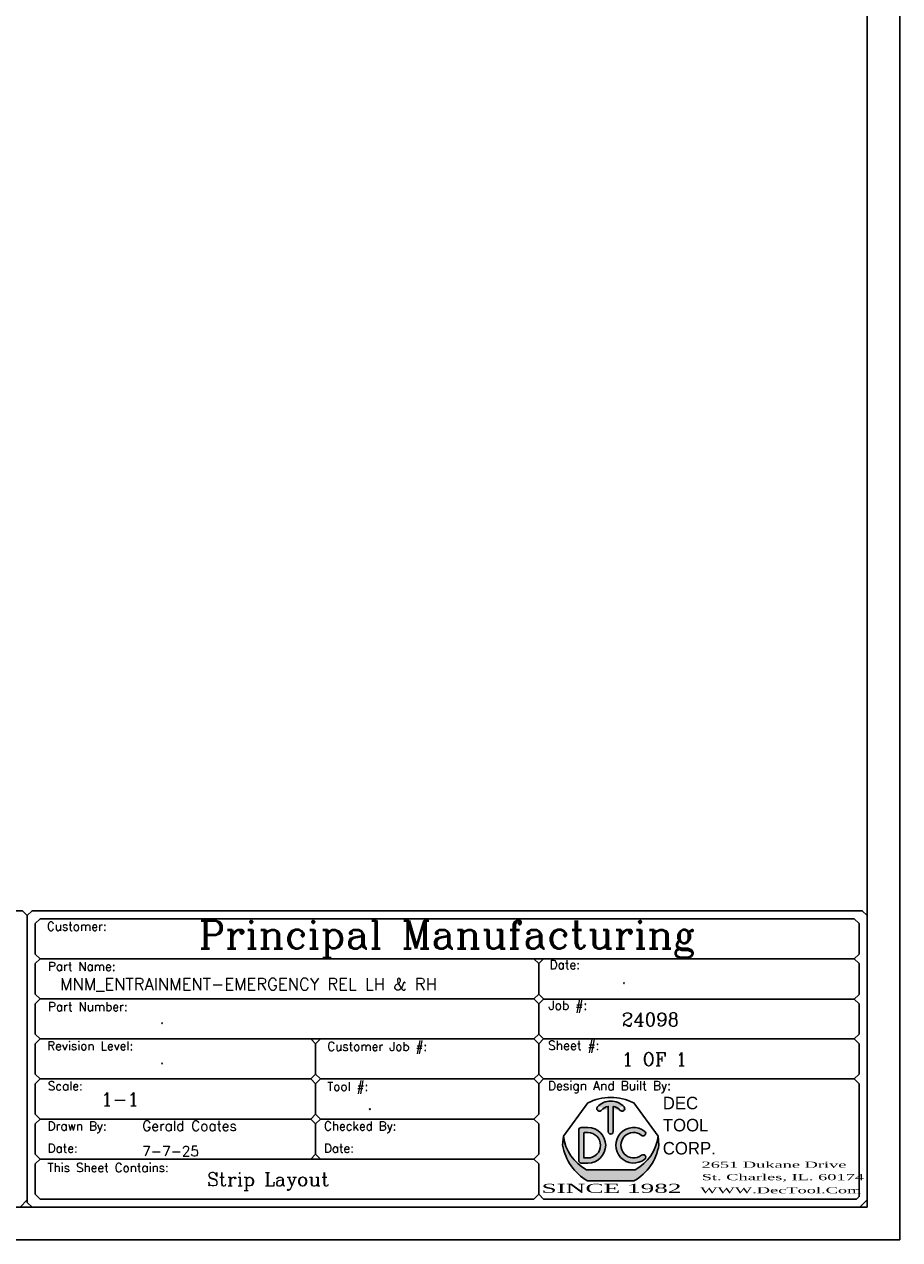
# Model space of a CAD drawing. Header units: inches. Extents: x -59 to 40, y -86 to 20.
# Tile 71 of 75: x 33 to 40, y -14 to -5. Entities that reach past the tile are written whole.
import ezdxf

# ---------------------------------------------------------------- set-up
doc = ezdxf.new("R2010")
doc.units = ezdxf.units.IN
doc.header["$MEASUREMENT"] = 0
doc.layers.add('APP-M-D', color=2, linetype='Continuous')
doc.layers.add('APP-M-S', color=7, linetype='Continuous')
doc.styles.add('C', font='COMPLEX.SHX')
doc.styles.add('DARREN', font='dutchi.ttf')
doc.styles.add('TITTLE', font='vinet.ttf')

# ---------------------------------------------------------------- blocks, each defined once
blk = doc.blocks.new('dm107713')
at = {"layer": 'APP-M-S'}
h = blk.add_hatch(color=5, dxfattribs=at)
edge = h.paths.add_edge_path()
edge.add_arc((-24.274016, 24.771245), 0.3125, 101.536958, 138.1897)
edge.add_arc((-24.553525, 25.021245), 0.0625, 138.1897, 318.1897, ccw=False)
edge.add_arc((-24.274016, 24.771245), 0.4375, 41.81029999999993, 138.1897, ccw=False)
edge.add_arc((-23.994474, 25.021208), 0.0625, -138.1439400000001, 41.85608500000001, ccw=False)
edge.add_arc((-24.274016, 24.771245), 0.3125, 41.791991, 78.46304)
edge.add_line((-24.211516, 25.077431), (-24.211516, 24.458747))
edge.add_arc((-24.274016, 24.458739), 0.0625, -180.0073369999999, 0.0073369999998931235, ccw=False)
edge.add_line((-24.336516, 24.458747), (-24.336516, 25.077431))
h = blk.add_hatch(color=5, dxfattribs=at)
h.paths.add_polyline_path([(-24.83651594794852, 24.55874487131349), (-24.99901594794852, 24.55874487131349, 0.4142135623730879), (-25.06151594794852, 24.49624487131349), (-25.06151594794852, 23.74624487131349, 0.4142135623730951), (-24.99901594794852, 23.68374487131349), (-24.83651594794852, 23.68374487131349, 1)])
h.paths.add_polyline_path([(-24.83651594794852, 23.80874487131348), (-24.92651594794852, 23.80874487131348, -0.4142135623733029), (-24.93651594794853, 23.81874487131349), (-24.93651594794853, 24.42374487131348, -0.4142135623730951), (-24.92651594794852, 24.43374487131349), (-24.83651594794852, 24.43374487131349, -1)], flags=16)
for color, points in [(5, [(-23.43839081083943, 24.46301805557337, 2.079481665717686), (-23.43832624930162, 23.77952329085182, 0.9974867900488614), (-23.51645796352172, 23.87709607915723, -2.078486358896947), (-23.51653168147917, 24.36545254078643, 0.9974776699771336)]), (44, [(-23.09113750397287, 24.12506353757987), (-23.11127244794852, 24.34654737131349), (-23.11127270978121, 24.34654772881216, -0.2467035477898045), (-23.67590065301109, 23.52124487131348), (-24.8721312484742, 23.52124487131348, -0.2467035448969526), (-25.43675927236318, 24.34654766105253), (-25.43675944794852, 24.34654742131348), (-25.45689447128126, 24.12506321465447, 0.2250527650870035), (-24.84472040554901, 23.2462442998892), (-23.70331161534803, 23.24624434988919, 0.2250528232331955)])]:
    blk.add_hatch(color=color, dxfattribs=at).paths.add_polyline_path(points)
at = {"layer": 'APP-M-S', "color": 44}
for p, q in [((-24.840673, 25.160426), (-25.436759, 24.346547)), ((-23.707359, 25.160426), (-23.111272, 24.346547))]:
    blk.add_line(p, q, dxfattribs=at)
at = {"layer": 'APP-M-S'}
for p, q in [((-25.061516, 24.496245), (-25.061516, 23.746245)), ((-24.836516, 24.558745), (-24.999016, 24.558745)), ((-25.436759, 24.346547), (-25.456894, 24.125063)), ((-24.936516, 23.818745), (-24.936516, 24.423745)), ((-24.926516, 24.433745), (-24.836516, 24.433745)), ((-23.111272, 24.346547), (-23.091137, 24.125063)), ((-24.836516, 23.683745), (-24.999016, 23.683745)), ((-24.926516, 23.808745), (-24.836516, 23.808745)), ((-23.6759, 23.521245), (-24.872131, 23.521245))]:
    blk.add_line(p, q, dxfattribs=at)
at = {"layer": 'APP-M-S', "linetype": 'Continuous'}
blk.add_line((-24.84472, 23.246244), (-23.703312, 23.246244), dxfattribs=at)
at = {"layer": 'APP-M-S'}
for points in [[(-24.041026, 24.97950400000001, 1), (-23.947923, 25.062911, 0.4472140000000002), (-24.600109, 25.062911)], [(-24.50694, 24.979578, -0.161305), (-24.336516, 25.077431), (-24.336516, 24.458747, 1.000128), (-24.211516, 24.458747), (-24.211516, 25.077431, -0.161387), (-24.041026, 24.97950400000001)]]:
    blk.add_lwpolyline(points, format="xyb", dxfattribs=at)
at = {"layer": 'APP-M-S', "color": 44}
blk.add_arc((-24.274016, 24.04624500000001), 1.25, 63.04274999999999, 116.9573, dxfattribs=at)
at = {"layer": 'APP-M-S'}
for centre, radius, start, end in [((-24.553525, 25.021245), 0.0625, 138.1897, 318.1897000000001), ((-24.999016, 24.496245), 0.0625, 90.00001999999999, 180), ((-24.836516, 24.121245), 0.4375, 270, 90), ((-23.711516, 24.121245), 0.4375, 51.37019699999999, 308.61381), ((-24.36901600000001, 24.471245), 1.074999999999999, 186.6612, 242.0945000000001), ((-24.926516, 24.423745), 0.01, 90, 180), ((-24.836516, 24.121245), 0.3125, 270, 90), ((-23.711516, 24.121245), 0.3125, 51.39486400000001, 308.5956), ((-24.179016, 24.471245), 1.074999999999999, 297.9055, 353.3388), ((-23.477584, 24.414334), 0.0625, 231.355952, 51.16382899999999), ((-24.224016, 24.331245), 1.25, 189.494, 240.2271), ((-24.324016, 24.331245), 1.25, 299.7729, 350.506), ((-24.999016, 23.746245), 0.0625, 180, 270), ((-24.926516, 23.818745), 0.01, 180, 270), ((-23.477515, 23.828211), 0.0625, 308.3877470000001, 128.676102)]:
    blk.add_arc(centre, radius, start, end, dxfattribs=at)
blk.add_point((-24.274016, 24.396245), dxfattribs=at)

msp = doc.modelspace()

# ---------------------------------------------------------------- linework, layer by layer
at = {"layer": 'APP-M-S'}
for p, q in [((33.12977836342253, -11.82895777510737), (33.16669235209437, -11.79204378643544)), ((33.12977836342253, -12.06274637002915), (33.12977836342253, -11.82895777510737)), ((39.41980484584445, -11.79204378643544), (33.16669235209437, -11.79204378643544)), ((39.41980484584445, -11.79204378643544), (39.45671883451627, -11.82895777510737)), ((39.45671883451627, -11.82895777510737), (39.45671883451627, -12.06274637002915)), ((33.16669235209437, -12.09966035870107), (33.12977836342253, -12.06274637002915)), ((33.12977836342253, -12.13657434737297), (33.16669235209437, -12.09966035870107)), ((39.41980484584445, -12.09966035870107), (33.16669235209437, -12.09966035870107)), ((36.95887226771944, -12.09966035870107), (36.99578625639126, -12.13657434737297)), ((37.03270024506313, -12.09966035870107), (36.99578625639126, -12.13657434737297)), ((39.41980484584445, -12.09966035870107), (39.45671883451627, -12.06274637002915)), ((39.45671883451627, -12.13657434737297), (39.41980484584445, -12.09966035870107)), ((33.12977836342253, -12.37036294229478), (33.12977836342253, -12.13657434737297)), ((36.99578625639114, -12.37036294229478), (36.99578625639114, -12.13657434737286)), ((39.45671883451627, -12.13657434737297), (39.45671883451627, -12.3724493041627)), ((33.16669235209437, -12.4072769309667), (33.12977836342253, -12.37036294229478)), ((33.12977836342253, -12.44419091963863), (33.16669235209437, -12.4072769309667)), ((36.95887226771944, -12.4072769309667), (33.16669235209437, -12.4072769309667)), ((36.95887226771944, -12.4072769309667), (36.99578625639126, -12.37036294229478)), ((36.99578625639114, -12.44419091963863), (36.95887226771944, -12.4072769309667)), ((36.99578625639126, -12.37036294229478), (37.03270024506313, -12.4072769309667)), ((37.03270024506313, -12.40936329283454), (36.99578625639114, -12.44627728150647)), ((37.03270024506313, -12.40936329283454), (39.41980484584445, -12.40936329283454)), ((39.45671883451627, -12.3724493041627), (39.41980484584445, -12.40936329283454)), ((39.41980484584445, -12.40936329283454), (39.45671883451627, -12.44627728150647)), ((33.12977836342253, -12.67797951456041), (33.12977836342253, -12.44419091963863)), ((36.99578625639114, -12.67797951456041), (36.99578625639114, -12.44627728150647)), ((39.45671883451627, -12.44627728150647), (39.45671883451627, -12.67797951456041)), ((33.16669235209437, -12.7148935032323), (33.12977836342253, -12.67797951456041)), ((36.95887226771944, -12.7148935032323), (36.99578625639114, -12.67797951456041)), ((36.99578625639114, -12.67797951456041), (37.03270024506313, -12.7148935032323)), ((39.45671883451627, -12.67797951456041), (39.41980484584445, -12.7148935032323)), ((33.12977836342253, -12.75180749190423), (33.16669235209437, -12.7148935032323)), ((33.12977836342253, -12.98559608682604), (33.12977836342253, -12.75180749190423)), ((36.95887226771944, -12.7148935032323), (33.16669235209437, -12.7148935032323)), ((35.24618038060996, -12.7148935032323), (35.28309436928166, -12.75180749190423)), ((35.32000835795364, -12.7148935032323), (35.28309436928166, -12.75180749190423)), ((35.28309436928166, -12.75180749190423), (35.28309436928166, -12.98559608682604)), ((36.99578625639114, -12.75180749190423), (36.95887226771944, -12.7148935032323)), ((37.03270024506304, -12.7148935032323), (36.99578625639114, -12.75180749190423)), ((36.99578625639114, -12.98559608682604), (36.99578625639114, -12.75180749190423)), ((37.03270024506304, -12.7148935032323), (39.41980484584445, -12.7148935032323)), ((39.41980484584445, -12.7148935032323), (39.45671883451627, -12.75180749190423)), ((39.45671883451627, -12.75180749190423), (39.45671883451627, -12.98559608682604)), ((33.12977836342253, -12.98559608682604), (33.16669235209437, -13.02251007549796)), ((33.12977836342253, -13.05942406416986), (33.16669235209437, -13.02251007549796)), ((33.12977836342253, -13.29321265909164), (33.12977836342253, -13.05942406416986)), ((35.24618038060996, -13.02251007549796), (33.16669235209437, -13.02251007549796)), ((35.28309436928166, -12.98559608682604), (35.24618038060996, -13.02251007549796)), ((35.24618038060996, -13.02251007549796), (35.28309436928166, -13.05942406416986)), ((35.28309436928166, -12.98559608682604), (35.32000835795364, -13.02251007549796)), ((35.32000835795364, -13.02251007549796), (35.28309436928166, -13.05942406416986)), ((35.28309436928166, -13.05942406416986), (35.28309436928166, -13.29321265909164)), ((36.95887226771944, -13.02251007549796), (35.32000835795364, -13.02251007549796)), ((36.95887226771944, -13.02251007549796), (36.99578625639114, -12.98559608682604)), ((36.99578625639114, -13.05942406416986), (36.95887226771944, -13.02251007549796)), ((36.99578625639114, -12.98559608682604), (37.03270024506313, -13.02251007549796)), ((37.03270024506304, -13.02251007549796), (36.99578625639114, -13.05942406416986)), ((36.99578625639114, -13.29321265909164), (36.99578625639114, -13.05942406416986)), ((37.03270024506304, -13.02251007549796), (39.41980484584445, -13.02251007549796)), ((39.45671883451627, -12.98559608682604), (39.41980484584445, -13.02251007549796)), ((39.41980484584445, -13.02251007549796), (39.45671883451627, -13.05942406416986)), ((39.45671883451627, -13.05942406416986), (39.45671883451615, -13.92605940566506)), ((33.16669235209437, -13.33012664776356), (33.12977836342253, -13.29321265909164)), ((33.12977836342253, -13.36704063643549), (33.16669235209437, -13.33012664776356)), ((35.24618038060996, -13.33012664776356), (33.16669235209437, -13.33012664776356)), ((35.28309436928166, -13.29321265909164), (35.24618038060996, -13.33012664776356)), ((35.24618038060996, -13.33012664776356), (35.28309436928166, -13.36704063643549)), ((35.28309436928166, -13.29321265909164), (35.32000835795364, -13.33012664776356)), ((35.32000835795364, -13.33012664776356), (35.28309436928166, -13.36704063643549)), ((36.95887226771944, -13.33012664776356), (35.32000835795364, -13.33012664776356)), ((36.99578625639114, -13.29321265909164), (36.95887226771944, -13.33012664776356)), ((36.95887226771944, -13.33012664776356), (36.99578625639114, -13.36704063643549)), ((33.12977836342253, -13.6008292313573), (33.12977836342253, -13.36704063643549)), ((35.28309436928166, -13.36704063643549), (35.28309436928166, -13.6008292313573)), ((36.99578625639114, -13.36704063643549), (36.99578625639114, -13.6008292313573)), ((33.16669235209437, -13.63774322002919), (33.12977836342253, -13.6008292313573)), ((35.28309436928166, -13.6008292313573), (35.24618038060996, -13.63774322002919)), ((35.28309436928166, -13.6008292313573), (35.32000835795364, -13.63774322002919)), ((36.99578625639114, -13.6008292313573), (36.95887226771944, -13.63774322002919)), ((33.12977836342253, -13.67465720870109), (33.16669235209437, -13.63774322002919)), ((33.12977836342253, -13.9084458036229), (33.12977836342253, -13.67465720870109)), ((36.95887226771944, -13.63774322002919), (33.16669235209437, -13.63774322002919)), ((36.95887226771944, -13.63774322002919), (36.99578625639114, -13.67465720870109)), ((36.99578625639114, -13.67465720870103), (36.99578625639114, -13.9084458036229)), ((33.16669235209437, -13.94535979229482), (33.12977836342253, -13.9084458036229)), ((36.95887226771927, -13.94535979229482), (36.99578625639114, -13.9084458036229)), ((36.99578625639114, -13.9084458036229), (37.03270024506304, -13.94535979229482)), ((36.95887226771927, -13.94535979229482), (33.16669235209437, -13.94535979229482)), ((39.43741844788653, -13.94535979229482), (37.03270024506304, -13.94535979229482)), ((39.45671883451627, -13.92605940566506), (39.43741844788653, -13.94535979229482))]:
    msp.add_line(p, q, dxfattribs=at)
at = {"layer": 'APP-M-S', "color": 7}
for points in [[(-7.731757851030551, 19.61813206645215), (39.76824214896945, 19.61813206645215), (39.76824214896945, -14.25688260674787), (-7.731757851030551, -14.25688260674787)], [(-7.481757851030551, -14.00688260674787), (-7.481757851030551, 19.36813206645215), (39.51824214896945, 19.36813206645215), (39.51824214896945, -14.00688260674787)]]:
    msp.add_lwpolyline(points, close=True, dxfattribs=at)
at = {"layer": 'APP-M-S'}
for points in [[(33.06825504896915, -11.76743446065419), (33.06825504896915, -13.95154319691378), (33.01291513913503, -14.00688310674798), (29.98215184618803, -14.00688310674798), (29.94523785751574, -13.96996911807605), (29.94523785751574, -11.76743446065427), (29.98215184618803, -11.73052047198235), (33.03134106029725, -11.73052047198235)], [(39.51824214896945, -11.76743446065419), (39.51824214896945, -13.95154319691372), (39.46290223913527, -14.00688310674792), (33.10516903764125, -14.00688310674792), (33.06825504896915, -13.96996911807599), (33.06825504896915, -11.76743446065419), (33.10516903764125, -11.73052047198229), (39.48132816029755, -11.73052047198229)]]:
    msp.add_lwpolyline(points, close=True, dxfattribs=at)

# ---------------------------------------------------------------- block references
at = {"layer": 'APP-M-S', "xscale": 0.3125435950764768, "yscale": 0.3125435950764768, "zscale": 0.3125435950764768}
msp.add_blockref('dm107713', (45.13604640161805, -21.07064137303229), dxfattribs=at)

# ---------------------------------------------------------------- texts
at = {"layer": 'APP-M-D', "style": 'C'}
for s, height, p in [('Customer:', 0.0672911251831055, (33.21910820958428, -11.88351887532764)), ('Part Name:', 0.0672911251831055, (33.22720047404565, -12.19177363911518)), ('Date:', 0.0686930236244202, (37.07874510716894, -12.17906142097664)), ('Part Number:', 0.0672911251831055, (33.22839122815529, -12.50082192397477)), ('Job #:', 0.0686930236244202, (37.07166736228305, -12.49111161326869)), ('Revision Level:', 0.0672911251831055, (33.22155367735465, -12.80181116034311)), ('Customer Job #:', 0.0672911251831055, (35.37242421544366, -12.8063685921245)), ('Sheet #:', 0.0686930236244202, (37.06812856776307, -12.7991351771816)), ('Scale:', 0.0672911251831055, (33.22627543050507, -13.10942773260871)), ('Tool #:', 0.0672911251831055, (35.37242421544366, -13.1139851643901)), ('Design And Built By:', 0.0686930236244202, (37.06639415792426, -13.10821328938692)), ('Checked By:', 0.0672911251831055, (35.34674667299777, -13.41704430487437)), ('Drawn By:', 0.0672911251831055, (33.22521741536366, -13.41704430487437)), ('Date:', 0.0672911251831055, (33.22521741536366, -13.5879137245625)), ('Date:', 0.0672911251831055, (35.34674667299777, -13.5879137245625)), ('This Sheet Contains:', 0.0672911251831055, (33.22364190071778, -13.73680860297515))]:
    msp.add_text(s, height=height, dxfattribs=at).set_placement(p)
at = {"layer": 'APP-M-S', "style": 'C'}
for s, height, p in [('Principal Manufacturing', 0.213623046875, (34.38643086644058, -12.02007594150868)), ('MNM_ENTRAINMENT-EMERGENCY REL LH & RH', 0.09228497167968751, (33.32021275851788, -12.34011131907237)), ('.', 0.102538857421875, (37.63403226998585, -12.3068592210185)), ('.', 0.102538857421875, (34.08560041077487, -12.6144757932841)), ('24098', 0.102538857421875, (37.63403226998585, -12.61656215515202)), ('1 OF 1', 0.102538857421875, (37.63403226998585, -12.92209236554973)), ('.', 0.102538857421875, (34.08560041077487, -12.92209236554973)), ('1-1', 0.102538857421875, (33.63586488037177, -13.22970893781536)), ('Gerald Coates', 0.0769041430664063, (33.95169036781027, -13.42112096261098)), ('.', 0.102538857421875, (35.68166312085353, -13.27298704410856)), ('7-7-25', 0.0769041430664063, (33.95169036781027, -13.61546921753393)), ('Strip Layout', 0.102538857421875, (34.44943129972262, -13.84442596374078))]:
    msp.add_text(s, height=height, dxfattribs=at).set_placement(p)
at = {"layer": 'APP-M-S', "color": 44, "style": 'TITTLE'}
for s, p in [('DEC', (37.94899496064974, -13.2552785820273)), ('TOOL', (37.94899496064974, -13.42498196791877)), ('CORP.', (37.94899496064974, -13.60239928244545))]:
    msp.add_text(s, height=0.0961301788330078, dxfattribs=at).set_placement(p)
at = {"layer": 'APP-M-S', "color": 44, "style": 'DARREN', "width": 2}
for s, height, p in [('2651 Dukane Drive', 0.0467192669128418, (38.24633130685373, -13.70429903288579)), ('St. Charles, IL. 60174', 0.0467192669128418, (38.24799029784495, -13.79986554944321)), ('SINCE 1982', 0.0692137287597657, (37.01773284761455, -13.89698612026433)), ('WWW.DecTool.Com', 0.0467192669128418, (38.23557243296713, -13.90075625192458))]:
    msp.add_text(s, height=height, dxfattribs=at).set_placement(p)

doc.saveas('drawing.dxf')
